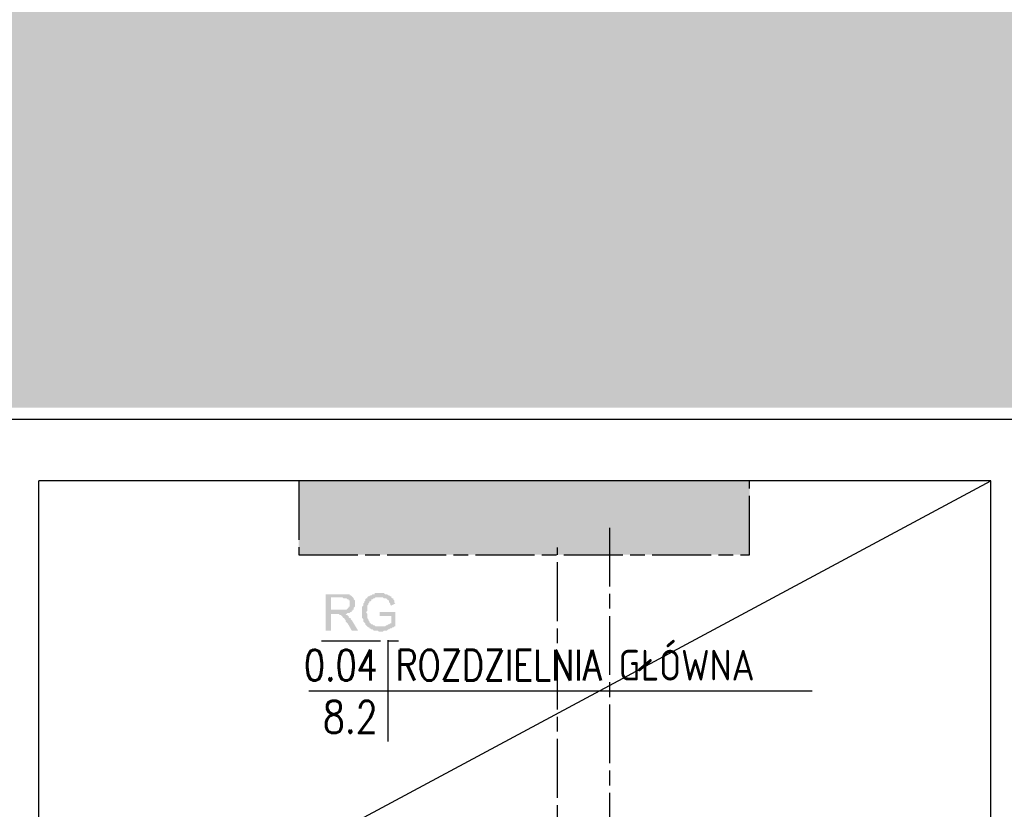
# Model space of a CAD drawing. Header units: millimetres. Extents: x 282377 to 1404227, y -783705 to 1038705.
# Tile 46 of 243: x 377517 to 377918, y 8076 to 8398. Entities that reach past the tile are written whole.
import ezdxf
from ezdxf.enums import TextEntityAlignment as Align

# ---------------------------------------------------------------- set-up
doc = ezdxf.new("R2010")
doc.units = ezdxf.units.MM
doc.linetypes.add('ACAD_ISO08W100', pattern=[36, 24, -3, 6, -3])
doc.layers.add('!!ELEKTRYKA', color=7, linetype='Continuous')
doc.styles.add('ROMANS', font='romans', dxfattribs={"width": 0.7})

# ---------------------------------------------------------------- blocks, each defined once
blk = doc.blocks.new('bikmet')
blk.add_line((0, 1.65), (0, -1.65))
at = {"style": 'ROMANS', "width": 0.8}
blk.add_attdef('NRPOM', text='', height=1, dxfattribs=at).set_placement((-0.333, 0.333), align=Align.RIGHT)
blk.add_attdef('NWAPOM', (0.25, 0.333), '', height=1, dxfattribs=at)
blk.add_attdef('PODLOGA', text='', height=1.042, dxfattribs=at).set_placement((0.25, -0.333), align=Align.TOP_LEFT)
blk.add_attdef('RAREA', text='', height=1.042, dxfattribs=at).set_placement((-0.333, -0.333), align=Align.TOP_RIGHT)

msp = doc.modelspace()

# ---------------------------------------------------------------- hatches: boundary and pattern name
at = {"layer": '!!ELEKTRYKA', "lineweight": 20}
h = msp.add_hatch(dxfattribs=at)
h.set_pattern_fill('ANGLE', color=252, scale=2, angle=45)
h.set_pattern_definition([(45, (324804.8, 34798.067), (-9.8782817, 9.8782817), [10.16, -3.81]), (135, (324804.8, 34798.067), (-9.8782817, -9.8782817), [10.16, -3.81])])
h.paths.add_polyline_path([(377532.35, 8788.13), (377324.74, 8788.13), (377324.74, 8239.48), (377963.23, 8239.48), (377963.12, 9138.59), (377912.12, 9137.98), (377912.23, 9137.94), (377532.35, 9132.94)])
at = {"layer": '!!ELEKTRYKA', "linetype": 'ACAD_ISO08W100', "true_color": 0x950000}
for points in [[(377648.47, 8163.47), (377641.69, 8163.47), (377641.69, 8148.65), (377643.81, 8148.65), (377643.81, 8155.43), (377645.93, 8155.43), (377649.31, 8155.43), (377649.74, 8155.43), (377650.16, 8155.43), (377650.58, 8155.85), (377651.01, 8155.85), (377651.43, 8155.85), (377651.85, 8156.27), (377652.28, 8156.27), (377652.28, 8156.7), (377652.7, 8156.7), (377652.7, 8157.12), (377643.81, 8157.12), (377643.81, 8162.2), (377648.47, 8162.2), (377652.7, 8162.2), (377652.28, 8162.63), (377651.85, 8163.05), (377651.85, 8163.05), (377651.43, 8163.05), (377651.43, 8163.47), (377651.01, 8163.47), (377650.58, 8163.47), (377650.16, 8163.47), (377649.74, 8163.47), (377649.31, 8163.47), (377648.89, 8163.47)], [(377652.7, 8162.2), (377648.47, 8162.2), (377648.89, 8161.78), (377650.16, 8161.78), (377650.58, 8161.36), (377651.01, 8161.36), (377651.01, 8160.93), (377651.43, 8160.93), (377651.43, 8160.51), (377651.43, 8160.09), (377651.43, 8159.66), (377651.43, 8159.24), (377651.43, 8158.82), (377651.43, 8158.39), (377651.01, 8158.39), (377651.01, 8157.97), (377650.58, 8157.55), (377650.58, 8157.55), (377650.16, 8157.12), (377650.16, 8157.12), (377649.74, 8157.12), (377649.31, 8157.12), (377648.89, 8157.12), (377648.47, 8157.12), (377648.04, 8157.12), (377643.81, 8157.12), (377652.7, 8157.12), (377653.12, 8157.12), (377653.12, 8157.55), (377653.12, 8157.97), (377653.55, 8158.39), (377653.55, 8158.82), (377653.55, 8159.24), (377653.55, 8159.66), (377653.55, 8160.09), (377653.55, 8160.09), (377653.55, 8160.51), (377653.55, 8160.93), (377653.12, 8161.36), (377653.12, 8161.78), (377653.12, 8161.78)], [(377663.71, 8163.9), (377661.59, 8163.9), (377661.59, 8163.47), (377660.74, 8163.47), (377660.32, 8163.05), (377659.9, 8163.05), (377659.9, 8163.05), (377659.47, 8162.63), (377659.05, 8162.63), (377658.63, 8162.2), (377658.63, 8161.78), (377658.2, 8161.78), (377657.78, 8161.36), (377657.78, 8160.93), (377657.36, 8160.51), (377657.36, 8160.09), (377657.36, 8160.09), (377656.93, 8159.66), (377656.93, 8159.24), (377656.93, 8158.82), (377656.51, 8158.39), (377656.51, 8157.97), (377656.51, 8157.97), (377656.51, 8157.55), (377656.51, 8157.12), (377656.51, 8156.7), (377656.51, 8156.27), (377656.51, 8155.85), (377656.51, 8155.43), (377656.51, 8155), (377656.51, 8154.58), (377656.51, 8154.16), (377656.51, 8153.73), (377656.93, 8153.31), (377656.93, 8152.89), (377656.93, 8152.46), (377657.36, 8152.04), (377657.36, 8152.04), (377657.78, 8151.62), (377657.78, 8151.19), (377658.2, 8150.77), (377658.2, 8150.77), (377658.63, 8150.35), (377659.05, 8149.92), (377663.71, 8150.35), (377663.28, 8150.35), (377663.28, 8150.35), (377662.86, 8150.35), (377662.44, 8150.35), (377662.01, 8150.35), (377661.59, 8150.77), (377661.17, 8150.77), (377661.17, 8150.77), (377660.74, 8151.19), (377660.32, 8151.19), (377659.9, 8151.62), (377659.9, 8151.62), (377659.47, 8152.04), (377659.47, 8152.46), (377659.05, 8152.89), (377659.05, 8152.89), (377659.05, 8153.31), (377658.63, 8153.73), (377658.63, 8154.16), (377658.63, 8154.58), (377658.63, 8155), (377658.63, 8155.43), (377658.2, 8155.85), (377658.2, 8156.27), (377658.2, 8156.27), (377658.63, 8156.7), (377658.63, 8157.12), (377658.63, 8157.55), (377658.63, 8157.97), (377658.63, 8158.39), (377658.63, 8158.82), (377659.05, 8159.24), (377659.05, 8159.24), (377659.05, 8159.66), (377659.47, 8160.09), (377659.47, 8160.51), (377659.9, 8160.51), (377660.32, 8160.93), (377660.32, 8161.36), (377660.74, 8161.36), (377661.17, 8161.78), (377661.59, 8161.78), (377661.59, 8161.78), (377662.01, 8162.2), (377662.44, 8162.2), (377662.86, 8162.2), (377663.28, 8162.2), (377663.71, 8162.2), (377668.36, 8162.2), (377668.36, 8162.63), (377667.94, 8162.63), (377667.52, 8163.05), (377667.09, 8163.05), (377666.67, 8163.47), (377666.67, 8163.47), (377666.25, 8163.47), (377665.82, 8163.47), (377665.4, 8163.9), (377664.98, 8163.9), (377664.55, 8163.9), (377664.13, 8163.9)], [(377668.36, 8162.2), (377663.71, 8162.2), (377664.98, 8162.2), (377665.4, 8161.78), (377665.82, 8161.78), (377666.25, 8161.78), (377666.67, 8161.36), (377666.67, 8161.36), (377667.09, 8160.93), (377667.52, 8160.93), (377667.52, 8160.51), (377667.52, 8160.09), (377667.94, 8159.66), (377667.94, 8159.24), (377668.36, 8158.82), (377670.06, 8159.66), (377670.06, 8159.66), (377669.63, 8160.09), (377669.63, 8160.51), (377669.63, 8160.93), (377669.21, 8161.36), (377669.21, 8161.78), (377668.79, 8161.78), (377668.79, 8161.78)], [(377649.31, 8155.43), (377645.93, 8155.43), (377647.2, 8155.43), (377647.2, 8155), (377647.62, 8155), (377648.04, 8155), (377648.04, 8154.58), (377648.47, 8154.58), (377648.47, 8154.16), (377648.89, 8153.73), (377648.89, 8153.73), (377649.31, 8153.73), (377649.31, 8153.31), (377649.74, 8152.89), (377649.74, 8152.46), (377650.16, 8152.04), (377650.58, 8151.62), (377652.28, 8148.65), (377654.82, 8148.65), (377652.28, 8152.89), (377652.28, 8152.89), (377651.85, 8153.31), (377651.85, 8153.73), (377651.43, 8153.73), (377651.01, 8154.16), (377651.01, 8154.58), (377650.58, 8154.58), (377650.58, 8155), (377650.16, 8155), (377649.74, 8155.43)], [(377670.06, 8156.27), (377663.71, 8156.27), (377663.71, 8154.58), (377668.36, 8154.58), (377668.36, 8151.62), (377668.36, 8151.62), (377667.94, 8151.62), (377667.52, 8151.19), (377667.09, 8151.19), (377666.67, 8150.77), (377666.25, 8150.77), (377666.25, 8150.77), (377665.82, 8150.35), (377665.4, 8150.35), (377664.98, 8150.35), (377664.55, 8150.35), (377664.13, 8150.35), (377663.71, 8150.35), (377659.05, 8149.92), (377659.47, 8149.92), (377659.47, 8149.5), (377659.9, 8149.5), (377659.9, 8149.5), (377660.32, 8149.08), (377660.74, 8149.08), (377661.17, 8148.65), (377661.59, 8148.65), (377662.01, 8148.65), (377662.44, 8148.65), (377662.86, 8148.65), (377663.28, 8148.23), (377663.71, 8148.23), (377664.13, 8148.23), (377664.55, 8148.23), (377664.98, 8148.23), (377665.4, 8148.65), (377665.4, 8148.65), (377665.82, 8148.65), (377666.25, 8148.65), (377666.67, 8148.65), (377667.09, 8149.08), (377667.52, 8149.08), (377667.52, 8149.08), (377667.94, 8149.5), (377668.36, 8149.5), (377668.79, 8149.92), (377669.21, 8149.92), (377669.63, 8150.35), (377670.06, 8150.35), (377670.06, 8150.77)]]:
    msp.add_hatch(color=14, dxfattribs=at).paths.add_polyline_path(points)

# ---------------------------------------------------------------- linework, layer by layer
at = {"layer": '!!ELEKTRYKA', "color": 252}
for p, q in [((377963.23, 8234.62), (377318.23, 8234.62)), ((377912.73, 8209.62), (377524.73, 8209.62)), ((377524.73, 8001.62), (377524.73, 8209.62)), ((377524.73, 8001.62), (377912.73, 8209.62)), ((377912.73, 7986.62), (377912.73, 8209.62))]:
    msp.add_line(p, q, dxfattribs=at)
at = {"layer": '!!ELEKTRYKA', "color": 14, "linetype": 'ACAD_ISO08W100', "lineweight": -3, "true_color": 0x950000}
msp.add_lwpolyline([(377814.42, 8209.62), (377630.69, 8209.62), (377630.69, 8179.56), (377814.42, 8179.56)], close=True, dxfattribs=at)
for points in [[(377757.27, 8190.57), (377757.27, 7950.53), (377757.27, 7960.69)], [(377640, 8144.42), (377671.33, 8144.42)]]:
    msp.add_lwpolyline(points, dxfattribs=at)
at = {"layer": '!!ELEKTRYKA', "color": 1, "linetype": 'ACAD_ISO08W100', "lineweight": -3}
msp.add_lwpolyline([(377396.15, 7952.65), (377716.2, 7952.65), (377720.01, 7953.07), (377723.82, 7954.34), (377727.21, 7956.03), (377730.17, 7958.57), (377732.71, 7961.54), (377734.41, 7964.92), (377735.68, 7968.73), (377736.1, 7972.54), (377736.1, 8182.52)], dxfattribs=at)
at = {"layer": '!!ELEKTRYKA', "color": 252}
msp.add_lwpolyline([(377634.8, 8124.12), (377839.83, 8124.12)], dxfattribs=at)
at = {"layer": '!!ELEKTRYKA', "color": 14, "linetype": 'ACAD_ISO08W100', "lineweight": -3, "true_color": 0x950000}
for points in [[(377630.69, 8209.62), (377814.42, 8179.56), (377630.69, 8179.56)], [(377630.69, 8209.62), (377814.42, 8209.62), (377814.42, 8179.56)]]:
    msp.add_solid(points, dxfattribs=at)

# ---------------------------------------------------------------- block references
at = {"layer": '!!ELEKTRYKA', "color": 252, "xscale": 12.5, "yscale": 12.5, "zscale": 12.5}
msp.add_blockref('bikmet', (377667.01, 8124.12), dxfattribs=at).add_auto_attribs({'NRPOM': '0.04', 'NWAPOM': 'ROZDZIELNIA GŁÓWNA', 'RAREA': '8.2'})

doc.saveas('drawing.dxf')
